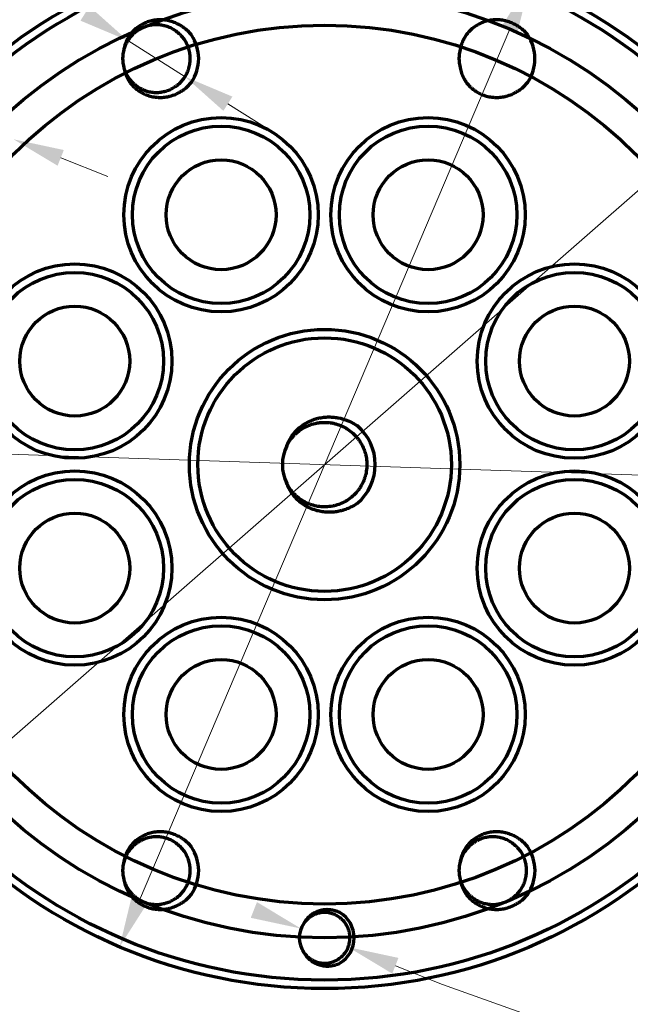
# Model space of a CAD drawing. Header units: millimetres. Extents: x -170 to 6906, y -2212 to 4257.
# Tile 25 of 256: x 1617 to 1653, y 1590 to 1649. Entities that reach past the tile are written whole.
import ezdxf
from ezdxf.lldxf.tags import DXFTag

# ---------------------------------------------------------------- set-up
doc = ezdxf.new("R2010")
doc.units = ezdxf.units.MM
doc.layers.add('1', color=7, linetype='Continuous', true_color=0xffffff)
doc.layers.add('8', color=7, linetype='Continuous', true_color=0xffffff)
tags = doc.linetypes.add('DASHED', pattern=[25.72, 12.86, -12.86]).pattern_tags.tags
tags[6:7] = [DXFTag(74, 4), DXFTag(75, 0), DXFTag(340, '0'), DXFTag(46, 0.0), DXFTag(50, 0.0), DXFTag(44, 0.0), DXFTag(45, 0.0)]
tags[4:5] = [DXFTag(74, 4), DXFTag(75, 0), DXFTag(340, '0'), DXFTag(46, 0.0), DXFTag(50, 0.0), DXFTag(44, 0.0), DXFTag(45, 0.0)]

msp = doc.modelspace()

# ---------------------------------------------------------------- linework, layer by layer
at = {"layer": '1', "color": 0, "linetype": 'Continuous', "lineweight": 13}
for p, q in [((1623.844, 1596.606), (1645.757, 1648.14)), ((1626.542, 1645.326), (1623.16, 1647.461)), ((1629.079, 1643.724), (1631.615, 1642.123)), ((1619.188, 1640.521), (1621.978, 1639.42)), ((1615.978, 1605.92), (1653.623, 1638.826)), ((1611.814, 1623.138), (1657.788, 1621.608)), ((1638.987, 1592.722), (1641.778, 1591.621)), ((1641.778, 1591.621), (1652.659, 1587.735))]:
    msp.add_line(p, q, dxfattribs=at)
at = {"layer": '1', "color": 0, "linetype": 'DASHED', "lineweight": 70}
for radius in [28, 26]:
    msp.add_circle((1634.801, 1622.373), radius, dxfattribs=at)
at = {"layer": '1', "color": 0, "linetype": 'Continuous', "lineweight": 13}
msp.add_arc((1624.851, 1646.394), 2, 104.76308, 149.64316, dxfattribs=at)
at = {"layer": '1', "color": 0, "linetype": 'Continuous', "lineweight": 18}
for points in [[(1645.297, 1648.336), (1646.217, 1647.945), (1646.931, 1650.901)], [(1620.89, 1649.486), (1620.356, 1648.64), (1623.16, 1647.461)], [(1629.346, 1644.147), (1628.812, 1643.302), (1626.542, 1645.326)], [(1619.371, 1640.986), (1619.004, 1640.055), (1616.397, 1641.621)], [(1623.384, 1596.801), (1624.305, 1596.41), (1622.671, 1593.845)], [(1630.799, 1596.489), (1630.432, 1595.559), (1633.406, 1594.923)], [(1639.171, 1593.187), (1638.804, 1592.257), (1636.197, 1593.823)]]:
    msp.add_solid(points, dxfattribs=at)
at = {"layer": '8', "color": 0, "linetype": 'Continuous', "lineweight": 70}
for centre, radius in [((1634.801, 1622.373), 31), ((1634.801, 1622.373), 30.5), ((1628.678, 1637.155), 5.75), ((1640.924, 1637.155), 5.75), ((1628.678, 1637.155), 5.25), ((1640.924, 1637.155), 5.25), ((1628.678, 1637.155), 3.25), ((1640.924, 1637.155), 3.25), ((1620.019, 1628.496), 5.75), ((1649.583, 1628.496), 5.75), ((1620.019, 1628.496), 5.25), ((1649.583, 1628.496), 5.25), ((1620.019, 1628.496), 3.25), ((1649.583, 1628.496), 3.25), ((1634.801, 1622.373), 8), ((1634.801, 1622.373), 7.5), ((1620.019, 1616.25), 5.75), ((1649.583, 1616.25), 5.75), ((1620.019, 1616.25), 5.25), ((1649.583, 1616.25), 5.25), ((1620.019, 1616.25), 3.25), ((1649.583, 1616.25), 3.25), ((1628.678, 1607.591), 5.75), ((1640.924, 1607.591), 5.75), ((1628.678, 1607.591), 5.25), ((1640.924, 1607.591), 5.25), ((1628.678, 1607.591), 3.25), ((1640.924, 1607.591), 3.25)]:
    msp.add_circle(centre, radius, dxfattribs=at)
for centre, radius, start, end in [((1624.851, 1646.394), 2.5, 325.95788, 34.04399), ((1644.75, 1646.394), 2.5, 325.95788, 34.04399), ((1624.851, 1646.394), 2, 163.9671, 196.03556), ((1644.75, 1646.394), 2, 163.9671, 196.03556), ((1634.801, 1622.373), 3, 310.28081, 49.72106), ((1634.801, 1622.373), 2.5, 153.65085, 206.3515), ((1624.851, 1598.352), 2.5, 325.95788, 34.04399), ((1644.751, 1598.352), 2.5, 325.95788, 34.04399), ((1624.851, 1598.352), 2, 163.9671, 196.03556), ((1644.751, 1598.352), 2, 163.9671, 196.03556), ((1634.801, 1594.373), 1.75, 301.1695, 58.83238), ((1634.801, 1594.373), 1.5, 145.43717, 214.56482), ((1634.801, 1594.373), 1.5, 145.43717, 214.56482)]:
    msp.add_arc(centre, radius, start, end, dxfattribs=at)
for points, knots in [([(1626.922, 1647.793), (1626.854, 1647.877), (1626.782, 1647.955), (1626.627, 1648.102), (1626.545, 1648.17), (1626.437, 1648.249), (1626.415, 1648.265), (1626.37, 1648.295), (1626.303, 1648.339), (1626.233, 1648.379), (1626.093, 1648.455), (1625.997, 1648.499), (1625.847, 1648.556), (1625.797, 1648.573), (1625.72, 1648.596), (1625.694, 1648.603), (1625.642, 1648.617), (1625.616, 1648.624), (1625.485, 1648.654), (1625.38, 1648.67), (1625.169, 1648.689), (1625.062, 1648.691), (1624.929, 1648.685), (1624.902, 1648.683), (1624.848, 1648.678), (1624.822, 1648.676), (1624.742, 1648.666), (1624.689, 1648.658), (1624.532, 1648.627), (1624.43, 1648.599), (1624.279, 1648.547), (1624.229, 1648.528), (1624.155, 1648.496), (1624.131, 1648.485), (1624.082, 1648.462), (1624.058, 1648.45), (1623.939, 1648.388), (1623.848, 1648.332), (1623.676, 1648.207), (1623.595, 1648.139), (1623.499, 1648.045), (1623.48, 1648.025), (1623.443, 1647.986), (1623.425, 1647.966), (1623.372, 1647.906), (1623.339, 1647.864), (1623.243, 1647.737), (1623.186, 1647.647), (1623.124, 1647.529), (1623.112, 1647.505), (1623.088, 1647.457), (1623.077, 1647.432), (1623.045, 1647.358), (1623.025, 1647.308), (1622.973, 1647.156), (1622.947, 1647.052), (1622.928, 1646.946)], [0, 0, 0, 0, 0.0625, 0.0625, 0.125, 0.125, 0.140625, 0.140625, 0.15625, 0.1875, 0.1875, 0.25, 0.25, 0.28125, 0.28125, 0.296875, 0.296875, 0.3125, 0.3125, 0.375, 0.375, 0.4375, 0.4375, 0.453125, 0.453125, 0.46875, 0.46875, 0.5, 0.5, 0.5625, 0.5625, 0.59375, 0.59375, 0.609375, 0.609375, 0.625, 0.625, 0.6875, 0.6875, 0.75, 0.75, 0.765625, 0.765625, 0.78125, 0.78125, 0.8125, 0.8125, 0.875, 0.875, 0.890625, 0.890625, 0.90625, 0.90625, 0.9375, 0.9375, 1, 1, 1, 1]), ([(1646.822, 1647.794), (1646.754, 1647.877), (1646.681, 1647.956), (1646.527, 1648.102), (1646.445, 1648.171), (1646.336, 1648.249), (1646.314, 1648.265), (1646.27, 1648.295), (1646.202, 1648.339), (1646.133, 1648.379), (1645.993, 1648.455), (1645.896, 1648.499), (1645.747, 1648.556), (1645.697, 1648.573), (1645.62, 1648.596), (1645.594, 1648.604), (1645.542, 1648.618), (1645.516, 1648.624), (1645.385, 1648.654), (1645.28, 1648.671), (1645.068, 1648.69), (1644.962, 1648.692), (1644.828, 1648.685), (1644.802, 1648.683), (1644.748, 1648.679), (1644.721, 1648.676), (1644.641, 1648.666), (1644.588, 1648.658), (1644.432, 1648.627), (1644.329, 1648.6), (1644.178, 1648.547), (1644.129, 1648.528), (1644.055, 1648.496), (1644.03, 1648.485), (1643.982, 1648.462), (1643.957, 1648.45), (1643.838, 1648.388), (1643.748, 1648.332), (1643.576, 1648.208), (1643.495, 1648.139), (1643.399, 1648.045), (1643.38, 1648.026), (1643.343, 1647.986), (1643.325, 1647.967), (1643.272, 1647.906), (1643.238, 1647.865), (1643.143, 1647.737), (1643.086, 1647.647), (1643.023, 1647.529), (1643.011, 1647.505), (1642.988, 1647.457), (1642.977, 1647.433), (1642.944, 1647.358), (1642.925, 1647.308), (1642.873, 1647.156), (1642.846, 1647.053), (1642.828, 1646.946)], [0, 0, 0, 0, 0.0625, 0.0625, 0.125, 0.125, 0.140625, 0.140625, 0.15625, 0.1875, 0.1875, 0.25, 0.25, 0.28125, 0.28125, 0.296875, 0.296875, 0.3125, 0.3125, 0.375, 0.375, 0.4375, 0.4375, 0.453125, 0.453125, 0.46875, 0.46875, 0.5, 0.5, 0.5625, 0.5625, 0.59375, 0.59375, 0.609375, 0.609375, 0.625, 0.625, 0.6875, 0.6875, 0.75, 0.75, 0.765625, 0.765625, 0.78125, 0.78125, 0.8125, 0.8125, 0.875, 0.875, 0.890625, 0.890625, 0.90625, 0.90625, 0.9375, 0.9375, 1, 1, 1, 1]), ([(1622.962, 1645.736), (1622.994, 1645.645), (1623.032, 1645.556), (1623.101, 1645.424), (1623.126, 1645.379), (1623.18, 1645.293), (1623.209, 1645.251), (1623.299, 1645.127), (1623.366, 1645.05), (1623.457, 1644.959), (1623.475, 1644.942), (1623.513, 1644.907), (1623.571, 1644.855), (1623.631, 1644.808), (1623.754, 1644.718), (1623.841, 1644.664), (1623.955, 1644.605), (1623.978, 1644.594), (1624.024, 1644.572), (1624.048, 1644.562), (1624.119, 1644.532), (1624.167, 1644.514), (1624.312, 1644.465), (1624.411, 1644.44), (1624.562, 1644.414), (1624.612, 1644.407), (1624.689, 1644.4), (1624.715, 1644.398), (1624.766, 1644.395), (1624.792, 1644.394), (1624.92, 1644.392), (1625.022, 1644.398), (1625.173, 1644.419), (1625.223, 1644.428), (1625.298, 1644.444), (1625.323, 1644.45), (1625.373, 1644.463), (1625.398, 1644.47), (1625.521, 1644.507), (1625.617, 1644.543), (1625.8, 1644.631), (1625.889, 1644.681), (1625.996, 1644.754), (1626.017, 1644.769), (1626.058, 1644.799), (1626.119, 1644.846), (1626.177, 1644.896), (1626.289, 1645), (1626.358, 1645.075), (1626.453, 1645.196), (1626.484, 1645.238), (1626.541, 1645.323), (1626.568, 1645.367), (1626.643, 1645.5), (1626.686, 1645.592), (1626.731, 1645.712), (1626.74, 1645.736), (1626.756, 1645.784), (1626.764, 1645.809), (1626.785, 1645.883), (1626.798, 1645.933), (1626.829, 1646.083), (1626.842, 1646.184), (1626.851, 1646.337), (1626.851, 1646.388), (1626.85, 1646.465), (1626.849, 1646.491), (1626.845, 1646.542), (1626.843, 1646.568), (1626.83, 1646.695), (1626.813, 1646.796), (1626.774, 1646.943), (1626.76, 1646.992), (1626.735, 1647.065), (1626.726, 1647.089), (1626.708, 1647.137), (1626.698, 1647.161), (1626.647, 1647.279), (1626.552, 1647.46), (1626.431, 1647.624), (1626.346, 1647.722), (1626.329, 1647.741), (1626.294, 1647.778), (1626.24, 1647.834), (1626.184, 1647.885), (1626.068, 1647.984), (1625.985, 1648.044), (1625.854, 1648.125), (1625.809, 1648.15), (1625.718, 1648.197), (1625.671, 1648.218), (1625.53, 1648.277), (1625.434, 1648.31), (1625.31, 1648.34), (1625.285, 1648.346), (1625.234, 1648.357), (1625.209, 1648.361), (1625.133, 1648.374), (1625.082, 1648.381), (1624.929, 1648.395), (1624.827, 1648.396), (1624.675, 1648.387), (1624.624, 1648.381), (1624.547, 1648.371), (1624.522, 1648.367), (1624.471, 1648.357), (1624.446, 1648.352), (1624.321, 1648.325), (1624.223, 1648.295), (1624.081, 1648.24), (1624.034, 1648.22), (1623.965, 1648.187), (1623.942, 1648.175), (1623.896, 1648.151), (1623.874, 1648.139), (1623.762, 1648.075), (1623.678, 1648.017), (1623.519, 1647.89), (1623.445, 1647.82), (1623.358, 1647.725), (1623.341, 1647.705), (1623.308, 1647.666), (1623.259, 1647.606), (1623.214, 1647.544), (1623.13, 1647.417), (1623.08, 1647.328), (1623.015, 1647.189), (1622.995, 1647.141), (1622.959, 1647.045), (1622.943, 1646.996), (1622.928, 1646.946)], [0, 0, 0, 0, 0.025552, 0.025552, 0.039086, 0.039086, 0.05262, 0.05262, 0.079688, 0.079688, 0.086455, 0.086455, 0.093222, 0.106756, 0.106756, 0.133824, 0.133824, 0.140591, 0.140591, 0.147358, 0.147358, 0.160892, 0.160892, 0.18796, 0.18796, 0.201494, 0.201494, 0.208261, 0.208261, 0.215028, 0.215028, 0.242096, 0.242096, 0.25563, 0.25563, 0.262397, 0.262397, 0.269164, 0.269164, 0.296232, 0.296232, 0.3233, 0.3233, 0.330067, 0.330067, 0.336834, 0.350368, 0.350368, 0.377436, 0.377436, 0.39097, 0.39097, 0.404504, 0.404504, 0.431572, 0.431572, 0.438339, 0.438339, 0.445106, 0.445106, 0.45864, 0.45864, 0.485708, 0.485708, 0.499242, 0.499242, 0.506009, 0.506009, 0.512776, 0.512776, 0.539844, 0.539844, 0.553378, 0.553378, 0.560145, 0.560145, 0.566912, 0.566912, 0.59398, 0.621048, 0.621048, 0.627815, 0.627815, 0.634582, 0.648116, 0.648116, 0.675184, 0.675184, 0.688718, 0.688718, 0.702252, 0.702252, 0.72932, 0.72932, 0.736087, 0.736087, 0.742854, 0.742854, 0.756388, 0.756388, 0.783456, 0.783456, 0.79699, 0.79699, 0.803757, 0.803757, 0.810524, 0.810524, 0.837592, 0.837592, 0.851126, 0.851126, 0.857893, 0.857893, 0.86466, 0.86466, 0.891728, 0.891728, 0.918796, 0.918796, 0.925563, 0.925563, 0.93233, 0.945864, 0.945864, 0.972932, 0.972932, 0.986466, 0.986466, 1, 1, 1, 1]), ([(1623.059, 1647.283), (1623.053, 1647.27), (1623.047, 1647.258), (1622.998, 1647.153), (1622.961, 1647.058), (1622.918, 1646.912), (1622.906, 1646.864), (1622.896, 1646.815)], [0, 0, 0, 0, 0.083743, 0.083743, 0.699507, 0.699507, 1, 1, 1, 1]), ([(1622.929, 1645.841), (1622.947, 1645.735), (1622.973, 1645.631), (1623.042, 1645.43), (1623.085, 1645.332), (1623.148, 1645.214), (1623.161, 1645.19), (1623.188, 1645.143), (1623.229, 1645.075), (1623.275, 1645.009), (1623.37, 1644.881), (1623.44, 1644.801), (1623.536, 1644.707), (1623.555, 1644.688), (1623.595, 1644.652), (1623.656, 1644.599), (1623.719, 1644.549), (1623.848, 1644.456), (1623.939, 1644.4), (1624.057, 1644.338), (1624.081, 1644.326), (1624.13, 1644.303), (1624.154, 1644.292), (1624.228, 1644.26), (1624.278, 1644.24), (1624.429, 1644.188), (1624.532, 1644.16), (1624.689, 1644.13), (1624.742, 1644.121), (1624.822, 1644.112), (1624.848, 1644.109), (1624.902, 1644.104), (1624.929, 1644.103), (1625.063, 1644.096), (1625.169, 1644.098), (1625.381, 1644.117), (1625.486, 1644.134), (1625.617, 1644.164), (1625.644, 1644.17), (1625.695, 1644.184), (1625.773, 1644.206), (1625.848, 1644.232), (1625.997, 1644.289), (1626.094, 1644.333), (1626.235, 1644.409), (1626.281, 1644.436), (1626.372, 1644.494), (1626.417, 1644.524), (1626.546, 1644.618), (1626.628, 1644.686), (1626.782, 1644.832), (1626.854, 1644.911), (1626.922, 1644.994)], [0, 0, 0, 0, 0.0625, 0.0625, 0.125, 0.125, 0.140625, 0.140625, 0.15625, 0.1875, 0.1875, 0.25, 0.25, 0.265625, 0.265625, 0.28125, 0.3125, 0.3125, 0.375, 0.375, 0.390625, 0.390625, 0.40625, 0.40625, 0.4375, 0.4375, 0.5, 0.5, 0.53125, 0.53125, 0.546875, 0.546875, 0.5625, 0.5625, 0.625, 0.625, 0.6875, 0.6875, 0.703125, 0.703125, 0.71875, 0.75, 0.75, 0.8125, 0.8125, 0.84375, 0.84375, 0.875, 0.875, 0.9375, 0.9375, 1, 1, 1, 1]), ([(1642.828, 1645.842), (1642.846, 1645.735), (1642.873, 1645.632), (1642.942, 1645.431), (1642.984, 1645.333), (1643.047, 1645.214), (1643.06, 1645.19), (1643.087, 1645.144), (1643.129, 1645.075), (1643.174, 1645.009), (1643.27, 1644.881), (1643.34, 1644.801), (1643.435, 1644.707), (1643.455, 1644.688), (1643.495, 1644.652), (1643.555, 1644.599), (1643.618, 1644.55), (1643.748, 1644.456), (1643.838, 1644.4), (1643.957, 1644.338), (1643.981, 1644.326), (1644.029, 1644.303), (1644.054, 1644.292), (1644.128, 1644.26), (1644.178, 1644.241), (1644.329, 1644.188), (1644.432, 1644.161), (1644.589, 1644.13), (1644.641, 1644.122), (1644.721, 1644.112), (1644.748, 1644.109), (1644.802, 1644.105), (1644.828, 1644.103), (1644.962, 1644.096), (1645.069, 1644.098), (1645.28, 1644.117), (1645.386, 1644.134), (1645.517, 1644.164), (1645.543, 1644.171), (1645.595, 1644.184), (1645.672, 1644.206), (1645.748, 1644.232), (1645.897, 1644.289), (1645.994, 1644.333), (1646.134, 1644.409), (1646.181, 1644.437), (1646.272, 1644.494), (1646.316, 1644.524), (1646.446, 1644.618), (1646.527, 1644.686), (1646.681, 1644.833), (1646.754, 1644.911), (1646.822, 1644.994)], [0, 0, 0, 0, 0.0625, 0.0625, 0.125, 0.125, 0.140625, 0.140625, 0.15625, 0.1875, 0.1875, 0.25, 0.25, 0.265625, 0.265625, 0.28125, 0.3125, 0.3125, 0.375, 0.375, 0.390625, 0.390625, 0.40625, 0.40625, 0.4375, 0.4375, 0.5, 0.5, 0.53125, 0.53125, 0.546875, 0.546875, 0.5625, 0.5625, 0.625, 0.625, 0.6875, 0.6875, 0.703125, 0.703125, 0.71875, 0.75, 0.75, 0.8125, 0.8125, 0.84375, 0.84375, 0.875, 0.875, 0.9375, 0.9375, 1, 1, 1, 1]), ([(1632.561, 1623.483), (1632.618, 1623.598), (1632.683, 1623.708), (1632.83, 1623.916), (1632.911, 1624.015), (1633.023, 1624.131), (1633.046, 1624.154), (1633.092, 1624.198), (1633.163, 1624.263), (1633.237, 1624.324), (1633.389, 1624.44), (1633.496, 1624.509), (1633.636, 1624.585), (1633.665, 1624.6), (1633.723, 1624.629), (1633.752, 1624.642), (1633.84, 1624.682), (1633.899, 1624.706), (1634.079, 1624.77), (1634.202, 1624.803), (1634.39, 1624.84), (1634.453, 1624.85), (1634.582, 1624.864), (1634.646, 1624.869), (1634.837, 1624.876), (1634.964, 1624.871), (1635.154, 1624.849), (1635.217, 1624.839), (1635.312, 1624.82), (1635.343, 1624.814), (1635.406, 1624.799), (1635.437, 1624.791), (1635.592, 1624.748), (1635.711, 1624.705), (1635.886, 1624.626), (1635.943, 1624.598), (1636.027, 1624.552), (1636.055, 1624.536), (1636.11, 1624.503), (1636.137, 1624.486), (1636.272, 1624.398), (1636.373, 1624.321), (1636.563, 1624.151), (1636.651, 1624.059), (1636.753, 1623.934), (1636.773, 1623.909), (1636.812, 1623.858), (1636.869, 1623.78), (1636.921, 1623.7), (1637.018, 1623.535), (1637.074, 1623.421), (1637.134, 1623.272), (1637.145, 1623.242), (1637.167, 1623.182), (1637.177, 1623.151), (1637.206, 1623.059), (1637.222, 1622.997), (1637.265, 1622.811), (1637.285, 1622.685), (1637.299, 1622.494), (1637.301, 1622.43), (1637.301, 1622.333), (1637.3, 1622.301), (1637.297, 1622.237), (1637.295, 1622.205), (1637.283, 1622.046), (1637.263, 1621.92), (1637.219, 1621.734), (1637.202, 1621.673), (1637.172, 1621.581), (1637.162, 1621.55), (1637.14, 1621.49), (1637.128, 1621.46), (1637.068, 1621.311), (1637.011, 1621.197), (1636.913, 1621.034), (1636.878, 1620.98), (1636.822, 1620.902), (1636.803, 1620.876), (1636.764, 1620.825), (1636.744, 1620.8), (1636.641, 1620.676), (1636.552, 1620.585), (1636.362, 1620.416), (1636.26, 1620.339), (1636.125, 1620.252), (1636.097, 1620.235), (1636.042, 1620.202), (1635.958, 1620.155), (1635.872, 1620.113), (1635.697, 1620.036), (1635.577, 1619.993), (1635.423, 1619.951), (1635.392, 1619.944), (1635.329, 1619.929), (1635.297, 1619.923), (1635.203, 1619.905), (1635.139, 1619.895), (1634.949, 1619.874), (1634.822, 1619.87), (1634.631, 1619.878), (1634.567, 1619.883), (1634.471, 1619.895), (1634.439, 1619.899), (1634.376, 1619.909), (1634.344, 1619.915), (1634.187, 1619.946), (1634.065, 1619.98), (1633.885, 1620.046), (1633.826, 1620.07), (1633.709, 1620.123), (1633.651, 1620.152), (1633.483, 1620.245), (1633.376, 1620.315), (1633.225, 1620.431), (1633.176, 1620.472), (1633.105, 1620.536), (1633.081, 1620.558), (1633.035, 1620.603), (1633.013, 1620.626), (1632.901, 1620.742), (1632.821, 1620.841), (1632.676, 1621.05), (1632.611, 1621.16), (1632.551, 1621.282), (1632.548, 1621.289), (1632.545, 1621.295)], [0, 0, 0, 0, 0.028526, 0.028526, 0.057052, 0.057052, 0.064183, 0.064183, 0.071314, 0.085577, 0.085577, 0.114103, 0.114103, 0.121235, 0.121235, 0.128366, 0.128366, 0.142629, 0.142629, 0.171155, 0.171155, 0.185418, 0.185418, 0.199681, 0.199681, 0.228206, 0.228206, 0.242469, 0.242469, 0.249601, 0.249601, 0.256732, 0.256732, 0.285258, 0.285258, 0.299521, 0.299521, 0.306652, 0.306652, 0.313784, 0.313784, 0.342309, 0.342309, 0.370835, 0.370835, 0.377967, 0.377967, 0.385098, 0.399361, 0.399361, 0.427887, 0.427887, 0.435018, 0.435018, 0.44215, 0.44215, 0.456413, 0.456413, 0.484938, 0.484938, 0.499201, 0.499201, 0.506333, 0.506333, 0.513464, 0.513464, 0.54199, 0.54199, 0.556253, 0.556253, 0.563384, 0.563384, 0.570516, 0.570516, 0.599042, 0.599042, 0.613304, 0.613304, 0.620436, 0.620436, 0.627567, 0.627567, 0.656093, 0.656093, 0.684619, 0.684619, 0.69175, 0.69175, 0.698882, 0.713145, 0.713145, 0.74167, 0.74167, 0.748802, 0.748802, 0.755933, 0.755933, 0.770196, 0.770196, 0.798722, 0.798722, 0.812985, 0.812985, 0.820116, 0.820116, 0.827248, 0.827248, 0.855774, 0.855774, 0.870037, 0.870037, 0.884299, 0.884299, 0.912825, 0.912825, 0.927088, 0.927088, 0.93422, 0.93422, 0.941351, 0.941351, 0.969877, 0.969877, 0.998403, 0.998403, 1, 1, 1, 1]), ([(1632.561, 1623.483), (1632.597, 1623.582), (1632.639, 1623.677), (1632.734, 1623.862), (1632.787, 1623.952), (1632.876, 1624.081), (1632.907, 1624.124), (1632.955, 1624.186), (1632.971, 1624.207), (1633.005, 1624.247), (1633.022, 1624.267), (1633.108, 1624.365), (1633.182, 1624.439), (1633.337, 1624.578), (1633.418, 1624.642), (1633.526, 1624.718), (1633.547, 1624.732), (1633.591, 1624.761), (1633.613, 1624.775), (1633.68, 1624.817), (1633.726, 1624.843), (1633.864, 1624.917), (1634.052, 1625.004), (1634.25, 1625.07), (1634.377, 1625.104), (1634.403, 1625.111), (1634.454, 1625.123), (1634.53, 1625.14), (1634.607, 1625.154), (1634.762, 1625.177), (1634.865, 1625.187), (1635.073, 1625.194), (1635.177, 1625.193), (1635.335, 1625.181), (1635.387, 1625.176), (1635.491, 1625.162), (1635.542, 1625.154), (1635.798, 1625.107), (1635.997, 1625.047), (1636.239, 1624.945), (1636.287, 1624.924), (1636.381, 1624.878), (1636.428, 1624.854), (1636.565, 1624.778), (1636.654, 1624.722), (1636.74, 1624.662)], [0, 0, 0, 0, 0.0625, 0.0625, 0.125, 0.125, 0.15625, 0.15625, 0.171875, 0.171875, 0.1875, 0.1875, 0.25, 0.25, 0.3125, 0.3125, 0.328125, 0.328125, 0.34375, 0.34375, 0.375, 0.375, 0.4375, 0.5, 0.5, 0.515625, 0.515625, 0.53125, 0.5625, 0.5625, 0.625, 0.625, 0.6875, 0.6875, 0.71875, 0.71875, 0.75, 0.75, 0.875, 0.875, 0.90625, 0.90625, 0.9375, 0.9375, 1, 1, 1, 1]), ([(1636.74, 1620.084), (1636.654, 1620.024), (1636.477, 1619.913), (1636.29, 1619.822), (1636.098, 1619.741), (1636, 1619.706), (1635.875, 1619.668), (1635.849, 1619.66), (1635.798, 1619.647), (1635.722, 1619.627), (1635.645, 1619.611), (1635.492, 1619.582), (1635.389, 1619.569), (1635.182, 1619.553), (1635.077, 1619.551), (1634.946, 1619.556), (1634.92, 1619.557), (1634.868, 1619.561), (1634.841, 1619.563), (1634.763, 1619.57), (1634.711, 1619.576), (1634.556, 1619.6), (1634.454, 1619.621), (1634.254, 1619.675), (1634.155, 1619.708), (1634.033, 1619.756), (1634.009, 1619.766), (1633.961, 1619.786), (1633.936, 1619.797), (1633.865, 1619.83), (1633.818, 1619.854), (1633.68, 1619.928), (1633.591, 1619.982), (1633.421, 1620.102), (1633.339, 1620.166), (1633.242, 1620.253), (1633.222, 1620.271), (1633.184, 1620.307), (1633.165, 1620.326), (1633.11, 1620.382), (1633.074, 1620.42), (1632.97, 1620.537), (1632.907, 1620.62), (1632.789, 1620.791), (1632.736, 1620.881), (1632.664, 1621.021), (1632.641, 1621.068), (1632.598, 1621.165), (1632.579, 1621.214), (1632.561, 1621.263)], [0, 0, 0, 0, 0.0625, 0.125, 0.125, 0.1875, 0.1875, 0.203125, 0.203125, 0.21875, 0.25, 0.25, 0.3125, 0.3125, 0.375, 0.375, 0.390625, 0.390625, 0.40625, 0.40625, 0.4375, 0.4375, 0.5, 0.5, 0.5625, 0.5625, 0.578125, 0.578125, 0.59375, 0.59375, 0.625, 0.625, 0.6875, 0.6875, 0.75, 0.75, 0.765625, 0.765625, 0.78125, 0.78125, 0.8125, 0.8125, 0.875, 0.875, 0.9375, 0.9375, 0.96875, 0.96875, 1, 1, 1, 1]), ([(1626.923, 1599.751), (1626.855, 1599.835), (1626.783, 1599.914), (1626.628, 1600.06), (1626.546, 1600.129), (1626.437, 1600.207), (1626.415, 1600.223), (1626.371, 1600.253), (1626.303, 1600.297), (1626.234, 1600.337), (1626.094, 1600.413), (1625.997, 1600.457), (1625.848, 1600.514), (1625.798, 1600.531), (1625.721, 1600.554), (1625.695, 1600.562), (1625.643, 1600.576), (1625.617, 1600.582), (1625.486, 1600.612), (1625.381, 1600.629), (1625.17, 1600.647), (1625.063, 1600.65), (1624.93, 1600.643), (1624.903, 1600.641), (1624.849, 1600.637), (1624.822, 1600.634), (1624.742, 1600.624), (1624.69, 1600.616), (1624.533, 1600.585), (1624.43, 1600.558), (1624.28, 1600.505), (1624.23, 1600.486), (1624.156, 1600.454), (1624.131, 1600.443), (1624.083, 1600.42), (1624.059, 1600.408), (1623.94, 1600.346), (1623.849, 1600.29), (1623.677, 1600.166), (1623.596, 1600.097), (1623.5, 1600.003), (1623.481, 1599.984), (1623.444, 1599.944), (1623.426, 1599.925), (1623.373, 1599.864), (1623.34, 1599.823), (1623.244, 1599.695), (1623.187, 1599.605), (1623.125, 1599.487), (1623.112, 1599.463), (1623.089, 1599.415), (1623.078, 1599.39), (1623.046, 1599.316), (1623.026, 1599.266), (1622.974, 1599.114), (1622.947, 1599.011), (1622.929, 1598.904)], [0, 0, 0, 0, 0.0625, 0.0625, 0.125, 0.125, 0.140625, 0.140625, 0.15625, 0.1875, 0.1875, 0.25, 0.25, 0.28125, 0.28125, 0.296875, 0.296875, 0.3125, 0.3125, 0.375, 0.375, 0.4375, 0.4375, 0.453125, 0.453125, 0.46875, 0.46875, 0.5, 0.5, 0.5625, 0.5625, 0.59375, 0.59375, 0.609375, 0.609375, 0.625, 0.625, 0.6875, 0.6875, 0.75, 0.75, 0.765625, 0.765625, 0.78125, 0.78125, 0.8125, 0.8125, 0.875, 0.875, 0.890625, 0.890625, 0.90625, 0.90625, 0.9375, 0.9375, 1, 1, 1, 1]), ([(1622.963, 1597.694), (1622.994, 1597.603), (1623.033, 1597.515), (1623.101, 1597.382), (1623.127, 1597.338), (1623.181, 1597.251), (1623.21, 1597.209), (1623.3, 1597.086), (1623.366, 1597.008), (1623.457, 1596.918), (1623.476, 1596.9), (1623.514, 1596.865), (1623.571, 1596.814), (1623.632, 1596.766), (1623.755, 1596.676), (1623.842, 1596.623), (1623.955, 1596.564), (1623.978, 1596.552), (1624.025, 1596.531), (1624.048, 1596.52), (1624.12, 1596.49), (1624.168, 1596.472), (1624.313, 1596.423), (1624.411, 1596.398), (1624.562, 1596.372), (1624.613, 1596.366), (1624.69, 1596.358), (1624.716, 1596.356), (1624.767, 1596.354), (1624.793, 1596.353), (1624.921, 1596.35), (1625.022, 1596.357), (1625.174, 1596.377), (1625.224, 1596.386), (1625.299, 1596.402), (1625.324, 1596.408), (1625.374, 1596.421), (1625.399, 1596.428), (1625.522, 1596.465), (1625.617, 1596.502), (1625.801, 1596.589), (1625.89, 1596.64), (1625.997, 1596.712), (1626.018, 1596.727), (1626.059, 1596.757), (1626.12, 1596.804), (1626.178, 1596.854), (1626.29, 1596.958), (1626.359, 1597.033), (1626.454, 1597.154), (1626.484, 1597.196), (1626.542, 1597.281), (1626.568, 1597.325), (1626.643, 1597.458), (1626.687, 1597.55), (1626.732, 1597.67), (1626.74, 1597.694), (1626.757, 1597.743), (1626.764, 1597.767), (1626.786, 1597.842), (1626.798, 1597.891), (1626.83, 1598.041), (1626.843, 1598.142), (1626.851, 1598.295), (1626.852, 1598.346), (1626.85, 1598.423), (1626.849, 1598.449), (1626.846, 1598.5), (1626.844, 1598.526), (1626.831, 1598.653), (1626.813, 1598.754), (1626.775, 1598.902), (1626.76, 1598.951), (1626.736, 1599.023), (1626.727, 1599.047), (1626.708, 1599.095), (1626.699, 1599.119), (1626.648, 1599.237), (1626.553, 1599.418), (1626.431, 1599.582), (1626.347, 1599.68), (1626.33, 1599.699), (1626.295, 1599.737), (1626.241, 1599.792), (1626.185, 1599.843), (1626.068, 1599.942), (1625.986, 1600.002), (1625.855, 1600.083), (1625.81, 1600.108), (1625.718, 1600.155), (1625.672, 1600.177), (1625.531, 1600.236), (1625.434, 1600.268), (1625.31, 1600.299), (1625.285, 1600.304), (1625.235, 1600.315), (1625.21, 1600.32), (1625.133, 1600.333), (1625.083, 1600.339), (1624.93, 1600.353), (1624.828, 1600.354), (1624.675, 1600.345), (1624.625, 1600.34), (1624.548, 1600.329), (1624.523, 1600.325), (1624.472, 1600.316), (1624.447, 1600.311), (1624.322, 1600.283), (1624.224, 1600.254), (1624.082, 1600.199), (1624.035, 1600.178), (1623.966, 1600.145), (1623.943, 1600.134), (1623.897, 1600.11), (1623.874, 1600.097), (1623.763, 1600.033), (1623.679, 1599.975), (1623.52, 1599.848), (1623.446, 1599.778), (1623.359, 1599.683), (1623.342, 1599.664), (1623.308, 1599.624), (1623.26, 1599.565), (1623.215, 1599.503), (1623.13, 1599.376), (1623.08, 1599.287), (1623.016, 1599.147), (1622.996, 1599.099), (1622.96, 1599.003), (1622.944, 1598.954), (1622.929, 1598.904)], [0, 0, 0, 0, 0.025552, 0.025552, 0.039086, 0.039086, 0.05262, 0.05262, 0.079688, 0.079688, 0.086455, 0.086455, 0.093222, 0.106756, 0.106756, 0.133824, 0.133824, 0.140591, 0.140591, 0.147358, 0.147358, 0.160892, 0.160892, 0.18796, 0.18796, 0.201494, 0.201494, 0.208261, 0.208261, 0.215028, 0.215028, 0.242096, 0.242096, 0.25563, 0.25563, 0.262397, 0.262397, 0.269164, 0.269164, 0.296232, 0.296232, 0.3233, 0.3233, 0.330067, 0.330067, 0.336834, 0.350368, 0.350368, 0.377436, 0.377436, 0.39097, 0.39097, 0.404504, 0.404504, 0.431572, 0.431572, 0.438339, 0.438339, 0.445106, 0.445106, 0.45864, 0.45864, 0.485708, 0.485708, 0.499242, 0.499242, 0.506009, 0.506009, 0.512776, 0.512776, 0.539844, 0.539844, 0.553378, 0.553378, 0.560145, 0.560145, 0.566912, 0.566912, 0.59398, 0.621048, 0.621048, 0.627815, 0.627815, 0.634582, 0.648116, 0.648116, 0.675184, 0.675184, 0.688718, 0.688718, 0.702252, 0.702252, 0.72932, 0.72932, 0.736087, 0.736087, 0.742854, 0.742854, 0.756388, 0.756388, 0.783456, 0.783456, 0.79699, 0.79699, 0.803757, 0.803757, 0.810524, 0.810524, 0.837592, 0.837592, 0.851126, 0.851126, 0.857893, 0.857893, 0.86466, 0.86466, 0.891728, 0.891728, 0.918796, 0.918796, 0.925563, 0.925563, 0.93233, 0.945864, 0.945864, 0.972932, 0.972932, 0.986466, 0.986466, 1, 1, 1, 1]), ([(1646.823, 1599.752), (1646.755, 1599.835), (1646.682, 1599.914), (1646.527, 1600.061), (1646.445, 1600.129), (1646.337, 1600.208), (1646.315, 1600.223), (1646.27, 1600.253), (1646.203, 1600.297), (1646.134, 1600.338), (1645.993, 1600.413), (1645.897, 1600.458), (1645.748, 1600.514), (1645.697, 1600.531), (1645.62, 1600.555), (1645.595, 1600.562), (1645.543, 1600.576), (1645.516, 1600.582), (1645.386, 1600.612), (1645.281, 1600.629), (1645.069, 1600.648), (1644.963, 1600.65), (1644.829, 1600.643), (1644.802, 1600.642), (1644.749, 1600.637), (1644.722, 1600.634), (1644.642, 1600.624), (1644.589, 1600.616), (1644.432, 1600.586), (1644.33, 1600.558), (1644.179, 1600.506), (1644.129, 1600.486), (1644.055, 1600.455), (1644.031, 1600.444), (1643.982, 1600.42), (1643.958, 1600.408), (1643.839, 1600.347), (1643.749, 1600.291), (1643.577, 1600.166), (1643.495, 1600.097), (1643.399, 1600.003), (1643.381, 1599.984), (1643.344, 1599.945), (1643.326, 1599.925), (1643.273, 1599.864), (1643.239, 1599.823), (1643.144, 1599.695), (1643.087, 1599.606), (1643.024, 1599.488), (1643.012, 1599.464), (1642.989, 1599.415), (1642.977, 1599.391), (1642.945, 1599.317), (1642.926, 1599.267), (1642.874, 1599.115), (1642.847, 1599.011), (1642.829, 1598.905)], [0, 0, 0, 0, 0.0625, 0.0625, 0.125, 0.125, 0.140625, 0.140625, 0.15625, 0.1875, 0.1875, 0.25, 0.25, 0.28125, 0.28125, 0.296875, 0.296875, 0.3125, 0.3125, 0.375, 0.375, 0.4375, 0.4375, 0.453125, 0.453125, 0.46875, 0.46875, 0.5, 0.5, 0.5625, 0.5625, 0.59375, 0.59375, 0.609375, 0.609375, 0.625, 0.625, 0.6875, 0.6875, 0.75, 0.75, 0.765625, 0.765625, 0.78125, 0.78125, 0.8125, 0.8125, 0.875, 0.875, 0.890625, 0.890625, 0.90625, 0.90625, 0.9375, 0.9375, 1, 1, 1, 1]), ([(1642.862, 1597.694), (1642.894, 1597.603), (1642.932, 1597.515), (1643.001, 1597.383), (1643.026, 1597.338), (1643.081, 1597.251), (1643.109, 1597.209), (1643.2, 1597.086), (1643.266, 1597.009), (1643.357, 1596.918), (1643.375, 1596.9), (1643.413, 1596.865), (1643.471, 1596.814), (1643.531, 1596.766), (1643.655, 1596.676), (1643.741, 1596.623), (1643.855, 1596.564), (1643.878, 1596.553), (1643.924, 1596.531), (1643.948, 1596.52), (1644.019, 1596.49), (1644.067, 1596.472), (1644.212, 1596.423), (1644.311, 1596.399), (1644.462, 1596.373), (1644.513, 1596.366), (1644.589, 1596.359), (1644.615, 1596.357), (1644.667, 1596.354), (1644.692, 1596.353), (1644.82, 1596.351), (1644.922, 1596.357), (1645.073, 1596.378), (1645.124, 1596.387), (1645.199, 1596.403), (1645.224, 1596.409), (1645.274, 1596.422), (1645.298, 1596.428), (1645.422, 1596.465), (1645.517, 1596.502), (1645.701, 1596.589), (1645.789, 1596.64), (1645.896, 1596.712), (1645.917, 1596.727), (1645.959, 1596.758), (1646.019, 1596.804), (1646.077, 1596.854), (1646.189, 1596.959), (1646.258, 1597.034), (1646.353, 1597.154), (1646.384, 1597.196), (1646.441, 1597.282), (1646.468, 1597.325), (1646.543, 1597.458), (1646.586, 1597.55), (1646.631, 1597.67), (1646.64, 1597.694), (1646.656, 1597.743), (1646.664, 1597.768), (1646.685, 1597.842), (1646.698, 1597.892), (1646.729, 1598.042), (1646.743, 1598.142), (1646.751, 1598.295), (1646.752, 1598.346), (1646.75, 1598.424), (1646.749, 1598.449), (1646.746, 1598.501), (1646.744, 1598.526), (1646.731, 1598.654), (1646.713, 1598.754), (1646.675, 1598.902), (1646.66, 1598.951), (1646.635, 1599.024), (1646.626, 1599.048), (1646.608, 1599.096), (1646.598, 1599.12), (1646.547, 1599.238), (1646.452, 1599.418), (1646.331, 1599.583), (1646.247, 1599.68), (1646.229, 1599.699), (1646.194, 1599.737), (1646.141, 1599.792), (1646.084, 1599.844), (1645.968, 1599.943), (1645.886, 1600.003), (1645.754, 1600.083), (1645.709, 1600.109), (1645.618, 1600.155), (1645.572, 1600.177), (1645.43, 1600.236), (1645.334, 1600.268), (1645.21, 1600.299), (1645.185, 1600.305), (1645.135, 1600.315), (1645.109, 1600.32), (1645.033, 1600.333), (1644.982, 1600.34), (1644.829, 1600.353), (1644.728, 1600.355), (1644.575, 1600.345), (1644.524, 1600.34), (1644.448, 1600.329), (1644.422, 1600.325), (1644.372, 1600.316), (1644.346, 1600.311), (1644.221, 1600.284), (1644.124, 1600.254), (1643.981, 1600.199), (1643.934, 1600.179), (1643.865, 1600.146), (1643.842, 1600.134), (1643.797, 1600.11), (1643.774, 1600.098), (1643.663, 1600.033), (1643.578, 1599.976), (1643.42, 1599.848), (1643.345, 1599.778), (1643.258, 1599.683), (1643.241, 1599.664), (1643.208, 1599.625), (1643.159, 1599.565), (1643.115, 1599.503), (1643.03, 1599.376), (1642.98, 1599.287), (1642.915, 1599.148), (1642.895, 1599.1), (1642.859, 1599.003), (1642.843, 1598.954), (1642.829, 1598.905)], [0, 0, 0, 0, 0.025552, 0.025552, 0.039086, 0.039086, 0.05262, 0.05262, 0.079688, 0.079688, 0.086455, 0.086455, 0.093222, 0.106756, 0.106756, 0.133824, 0.133824, 0.140591, 0.140591, 0.147358, 0.147358, 0.160892, 0.160892, 0.18796, 0.18796, 0.201494, 0.201494, 0.208261, 0.208261, 0.215028, 0.215028, 0.242096, 0.242096, 0.25563, 0.25563, 0.262397, 0.262397, 0.269164, 0.269164, 0.296232, 0.296232, 0.3233, 0.3233, 0.330067, 0.330067, 0.336834, 0.350368, 0.350368, 0.377436, 0.377436, 0.39097, 0.39097, 0.404504, 0.404504, 0.431572, 0.431572, 0.438339, 0.438339, 0.445106, 0.445106, 0.45864, 0.45864, 0.485708, 0.485708, 0.499242, 0.499242, 0.506009, 0.506009, 0.512776, 0.512776, 0.539844, 0.539844, 0.553378, 0.553378, 0.560145, 0.560145, 0.566912, 0.566912, 0.59398, 0.621048, 0.621048, 0.627815, 0.627815, 0.634582, 0.648116, 0.648116, 0.675184, 0.675184, 0.688718, 0.688718, 0.702252, 0.702252, 0.72932, 0.72932, 0.736087, 0.736087, 0.742854, 0.742854, 0.756388, 0.756388, 0.783456, 0.783456, 0.79699, 0.79699, 0.803757, 0.803757, 0.810524, 0.810524, 0.837592, 0.837592, 0.851126, 0.851126, 0.857893, 0.857893, 0.86466, 0.86466, 0.891728, 0.891728, 0.918796, 0.918796, 0.925563, 0.925563, 0.93233, 0.945864, 0.945864, 0.972932, 0.972932, 0.986466, 0.986466, 1, 1, 1, 1]), ([(1623.06, 1599.241), (1623.054, 1599.229), (1623.048, 1599.216), (1622.998, 1599.111), (1622.962, 1599.016), (1622.919, 1598.871), (1622.907, 1598.822), (1622.896, 1598.773)], [0, 0, 0, 0, 0.083743, 0.083743, 0.699507, 0.699507, 1, 1, 1, 1]), ([(1642.96, 1599.242), (1642.953, 1599.229), (1642.947, 1599.217), (1642.898, 1599.112), (1642.862, 1599.016), (1642.819, 1598.871), (1642.806, 1598.822), (1642.796, 1598.773)], [0, 0, 0, 0, 0.083744, 0.083744, 0.699508, 0.699508, 1, 1, 1, 1]), ([(1622.929, 1597.799), (1622.948, 1597.693), (1622.974, 1597.59), (1623.043, 1597.388), (1623.085, 1597.291), (1623.148, 1597.172), (1623.161, 1597.148), (1623.188, 1597.102), (1623.23, 1597.033), (1623.275, 1596.967), (1623.371, 1596.839), (1623.441, 1596.759), (1623.537, 1596.665), (1623.556, 1596.646), (1623.596, 1596.61), (1623.657, 1596.557), (1623.72, 1596.508), (1623.849, 1596.414), (1623.939, 1596.358), (1624.058, 1596.296), (1624.082, 1596.284), (1624.13, 1596.261), (1624.155, 1596.25), (1624.229, 1596.218), (1624.279, 1596.199), (1624.43, 1596.146), (1624.533, 1596.119), (1624.69, 1596.088), (1624.743, 1596.08), (1624.822, 1596.07), (1624.849, 1596.067), (1624.903, 1596.063), (1624.93, 1596.061), (1625.063, 1596.054), (1625.17, 1596.056), (1625.382, 1596.075), (1625.487, 1596.092), (1625.618, 1596.122), (1625.644, 1596.129), (1625.696, 1596.142), (1625.773, 1596.164), (1625.849, 1596.19), (1625.998, 1596.247), (1626.095, 1596.291), (1626.236, 1596.367), (1626.282, 1596.394), (1626.373, 1596.452), (1626.417, 1596.482), (1626.547, 1596.576), (1626.629, 1596.644), (1626.783, 1596.79), (1626.855, 1596.869), (1626.923, 1596.952)], [0, 0, 0, 0, 0.0625, 0.0625, 0.125, 0.125, 0.140625, 0.140625, 0.15625, 0.1875, 0.1875, 0.25, 0.25, 0.265625, 0.265625, 0.28125, 0.3125, 0.3125, 0.375, 0.375, 0.390625, 0.390625, 0.40625, 0.40625, 0.4375, 0.4375, 0.5, 0.5, 0.53125, 0.53125, 0.546875, 0.546875, 0.5625, 0.5625, 0.625, 0.625, 0.6875, 0.6875, 0.703125, 0.703125, 0.71875, 0.75, 0.75, 0.8125, 0.8125, 0.84375, 0.84375, 0.875, 0.875, 0.9375, 0.9375, 1, 1, 1, 1]), ([(1642.829, 1597.8), (1642.847, 1597.693), (1642.874, 1597.59), (1642.943, 1597.389), (1642.985, 1597.291), (1643.048, 1597.172), (1643.061, 1597.148), (1643.088, 1597.102), (1643.13, 1597.033), (1643.175, 1596.967), (1643.27, 1596.839), (1643.341, 1596.759), (1643.436, 1596.665), (1643.456, 1596.647), (1643.496, 1596.61), (1643.556, 1596.557), (1643.619, 1596.508), (1643.748, 1596.414), (1643.839, 1596.358), (1643.957, 1596.296), (1643.981, 1596.284), (1644.03, 1596.261), (1644.055, 1596.25), (1644.129, 1596.218), (1644.179, 1596.199), (1644.33, 1596.147), (1644.432, 1596.119), (1644.589, 1596.088), (1644.642, 1596.08), (1644.722, 1596.07), (1644.749, 1596.068), (1644.802, 1596.063), (1644.829, 1596.061), (1644.963, 1596.054), (1645.069, 1596.057), (1645.281, 1596.076), (1645.387, 1596.092), (1645.518, 1596.122), (1645.544, 1596.129), (1645.596, 1596.143), (1645.673, 1596.165), (1645.749, 1596.191), (1645.898, 1596.247), (1645.994, 1596.292), (1646.135, 1596.368), (1646.181, 1596.395), (1646.273, 1596.452), (1646.317, 1596.482), (1646.446, 1596.576), (1646.528, 1596.644), (1646.682, 1596.791), (1646.755, 1596.869), (1646.823, 1596.953)], [0, 0, 0, 0, 0.0625, 0.0625, 0.125, 0.125, 0.140625, 0.140625, 0.15625, 0.1875, 0.1875, 0.25, 0.25, 0.265625, 0.265625, 0.28125, 0.3125, 0.3125, 0.375, 0.375, 0.390625, 0.390625, 0.40625, 0.40625, 0.4375, 0.4375, 0.5, 0.5, 0.53125, 0.53125, 0.546875, 0.546875, 0.5625, 0.5625, 0.625, 0.625, 0.6875, 0.6875, 0.703125, 0.703125, 0.71875, 0.75, 0.75, 0.8125, 0.8125, 0.84375, 0.84375, 0.875, 0.875, 0.9375, 0.9375, 1, 1, 1, 1]), ([(1633.496, 1593.634), (1633.508, 1593.612), (1633.521, 1593.59), (1633.549, 1593.547), (1633.563, 1593.526), (1633.593, 1593.484), (1633.608, 1593.463), (1633.656, 1593.403), (1633.69, 1593.364), (1633.796, 1593.255), (1633.874, 1593.189), (1633.981, 1593.117), (1634.003, 1593.103), (1634.047, 1593.076), (1634.069, 1593.064), (1634.136, 1593.027), (1634.182, 1593.006), (1634.276, 1592.967), (1634.324, 1592.95), (1634.398, 1592.928), (1634.423, 1592.921), (1634.473, 1592.909), (1634.498, 1592.904), (1634.624, 1592.88), (1634.726, 1592.871), (1634.853, 1592.874), (1634.879, 1592.875), (1634.93, 1592.878), (1634.956, 1592.881), (1635.032, 1592.89), (1635.083, 1592.899), (1635.232, 1592.932), (1635.329, 1592.965), (1635.446, 1593.018), (1635.469, 1593.03), (1635.515, 1593.053), (1635.537, 1593.065), (1635.603, 1593.104), (1635.688, 1593.16), (1635.767, 1593.224), (1635.825, 1593.276), (1635.843, 1593.294), (1635.88, 1593.33), (1635.897, 1593.349), (1635.983, 1593.444), (1636.043, 1593.526), (1636.108, 1593.636), (1636.12, 1593.658), (1636.144, 1593.704), (1636.156, 1593.727), (1636.187, 1593.797), (1636.206, 1593.845), (1636.239, 1593.941), (1636.253, 1593.99), (1636.275, 1594.09), (1636.284, 1594.14), (1636.303, 1594.294), (1636.305, 1594.396), (1636.292, 1594.548), (1636.285, 1594.599), (1636.271, 1594.675), (1636.265, 1594.7), (1636.253, 1594.75), (1636.247, 1594.775), (1636.21, 1594.897), (1636.172, 1594.991), (1636.111, 1595.104), (1636.099, 1595.127), (1636.072, 1595.171), (1636.058, 1595.192), (1636.015, 1595.256), (1635.984, 1595.297), (1635.919, 1595.375), (1635.884, 1595.412), (1635.829, 1595.466), (1635.81, 1595.483), (1635.772, 1595.517), (1635.752, 1595.533), (1635.651, 1595.613), (1635.565, 1595.668), (1635.428, 1595.737), (1635.382, 1595.757), (1635.309, 1595.784), (1635.285, 1595.793), (1635.236, 1595.809), (1635.212, 1595.816), (1635.088, 1595.849), (1634.988, 1595.865), (1634.86, 1595.872), (1634.834, 1595.873), (1634.782, 1595.873), (1634.757, 1595.873), (1634.68, 1595.869), (1634.578, 1595.859), (1634.479, 1595.839), (1634.404, 1595.82), (1634.38, 1595.813), (1634.331, 1595.797), (1634.306, 1595.789), (1634.186, 1595.745), (1634.094, 1595.7), (1633.964, 1595.619), (1633.922, 1595.59), (1633.861, 1595.542), (1633.841, 1595.526), (1633.802, 1595.492), (1633.783, 1595.475), (1633.691, 1595.387), (1633.625, 1595.309), (1633.566, 1595.224)], [0, 0, 0, 0, 0.009822, 0.009822, 0.019724, 0.019724, 0.029626, 0.029626, 0.04943, 0.04943, 0.089037, 0.089037, 0.098938, 0.098938, 0.10884, 0.10884, 0.128644, 0.128644, 0.148447, 0.148447, 0.158349, 0.158349, 0.168251, 0.168251, 0.207858, 0.207858, 0.21776, 0.21776, 0.227662, 0.227662, 0.247465, 0.247465, 0.287072, 0.287072, 0.296974, 0.296974, 0.306876, 0.306876, 0.326679, 0.346483, 0.346483, 0.356385, 0.356385, 0.366286, 0.366286, 0.405893, 0.405893, 0.415795, 0.415795, 0.425697, 0.425697, 0.445501, 0.445501, 0.465304, 0.465304, 0.485108, 0.485108, 0.524715, 0.524715, 0.544518, 0.544518, 0.55442, 0.55442, 0.564322, 0.564322, 0.603929, 0.603929, 0.613831, 0.613831, 0.623733, 0.623733, 0.643536, 0.643536, 0.66334, 0.66334, 0.673241, 0.673241, 0.683143, 0.683143, 0.72275, 0.72275, 0.742554, 0.742554, 0.752456, 0.752456, 0.762357, 0.762357, 0.801964, 0.801964, 0.811866, 0.811866, 0.821768, 0.821768, 0.841572, 0.861375, 0.861375, 0.871277, 0.871277, 0.881179, 0.881179, 0.920786, 0.920786, 0.940589, 0.940589, 0.950491, 0.950491, 0.960393, 0.960393, 1, 1, 1, 1]), ([(1633.496, 1593.634), (1633.508, 1593.612), (1633.521, 1593.59), (1633.549, 1593.547), (1633.563, 1593.526), (1633.593, 1593.484), (1633.608, 1593.463), (1633.656, 1593.403), (1633.69, 1593.364), (1633.796, 1593.255), (1633.874, 1593.189), (1633.981, 1593.117), (1634.003, 1593.103), (1634.047, 1593.076), (1634.069, 1593.064), (1634.136, 1593.027), (1634.182, 1593.006), (1634.276, 1592.967), (1634.324, 1592.95), (1634.398, 1592.928), (1634.423, 1592.921), (1634.473, 1592.909), (1634.498, 1592.904), (1634.624, 1592.88), (1634.726, 1592.871), (1634.853, 1592.874), (1634.879, 1592.875), (1634.93, 1592.878), (1634.956, 1592.881), (1635.032, 1592.89), (1635.083, 1592.899), (1635.232, 1592.932), (1635.329, 1592.965), (1635.446, 1593.018), (1635.469, 1593.03), (1635.515, 1593.053), (1635.537, 1593.065), (1635.603, 1593.104), (1635.688, 1593.16), (1635.767, 1593.224), (1635.825, 1593.276), (1635.843, 1593.294), (1635.88, 1593.33), (1635.897, 1593.349), (1635.983, 1593.444), (1636.043, 1593.526), (1636.108, 1593.636), (1636.12, 1593.658), (1636.144, 1593.704), (1636.156, 1593.727), (1636.187, 1593.797), (1636.206, 1593.845), (1636.239, 1593.941), (1636.253, 1593.99), (1636.275, 1594.09), (1636.284, 1594.14), (1636.303, 1594.294), (1636.305, 1594.396), (1636.292, 1594.548), (1636.285, 1594.599), (1636.271, 1594.675), (1636.265, 1594.7), (1636.253, 1594.75), (1636.247, 1594.775), (1636.21, 1594.897), (1636.172, 1594.991), (1636.111, 1595.104), (1636.099, 1595.127), (1636.072, 1595.171), (1636.058, 1595.192), (1636.015, 1595.256), (1635.984, 1595.297), (1635.919, 1595.375), (1635.884, 1595.412), (1635.829, 1595.466), (1635.81, 1595.483), (1635.772, 1595.517), (1635.752, 1595.533), (1635.651, 1595.613), (1635.565, 1595.668), (1635.428, 1595.737), (1635.382, 1595.757), (1635.309, 1595.784), (1635.285, 1595.793), (1635.236, 1595.809), (1635.212, 1595.816), (1635.088, 1595.849), (1634.988, 1595.865), (1634.86, 1595.872), (1634.834, 1595.873), (1634.782, 1595.873), (1634.757, 1595.873), (1634.68, 1595.869), (1634.578, 1595.859), (1634.479, 1595.839), (1634.404, 1595.82), (1634.38, 1595.813), (1634.331, 1595.797), (1634.306, 1595.789), (1634.186, 1595.745), (1634.094, 1595.7), (1633.964, 1595.619), (1633.922, 1595.59), (1633.861, 1595.542), (1633.841, 1595.526), (1633.802, 1595.492), (1633.783, 1595.475), (1633.691, 1595.387), (1633.625, 1595.309), (1633.566, 1595.224)], [0, 0, 0, 0, 0.009823, 0.009823, 0.019724, 0.019724, 0.029626, 0.029626, 0.04943, 0.04943, 0.089037, 0.089037, 0.098938, 0.098938, 0.10884, 0.10884, 0.128644, 0.128644, 0.148447, 0.148447, 0.158349, 0.158349, 0.168251, 0.168251, 0.207858, 0.207858, 0.21776, 0.21776, 0.227662, 0.227662, 0.247465, 0.247465, 0.287072, 0.287072, 0.296974, 0.296974, 0.306876, 0.306876, 0.326679, 0.346483, 0.346483, 0.356385, 0.356385, 0.366286, 0.366286, 0.405894, 0.405894, 0.415795, 0.415795, 0.425697, 0.425697, 0.445501, 0.445501, 0.465304, 0.465304, 0.485108, 0.485108, 0.524715, 0.524715, 0.544518, 0.544518, 0.55442, 0.55442, 0.564322, 0.564322, 0.603929, 0.603929, 0.613831, 0.613831, 0.623733, 0.623733, 0.643536, 0.643536, 0.66334, 0.66334, 0.673241, 0.673241, 0.683143, 0.683143, 0.72275, 0.72275, 0.742554, 0.742554, 0.752456, 0.752456, 0.762357, 0.762357, 0.801965, 0.801965, 0.811866, 0.811866, 0.821768, 0.821768, 0.841572, 0.861375, 0.861375, 0.871277, 0.871277, 0.881179, 0.881179, 0.920786, 0.920786, 0.940589, 0.940589, 0.950491, 0.950491, 0.960393, 0.960393, 1, 1, 1, 1]), ([(1635.707, 1595.87), (1635.614, 1595.915), (1635.518, 1595.952), (1635.37, 1595.993), (1635.32, 1596.004), (1635.244, 1596.018), (1635.219, 1596.022), (1635.167, 1596.029), (1635.141, 1596.032), (1635.013, 1596.044), (1634.91, 1596.043), (1634.758, 1596.029), (1634.707, 1596.022), (1634.631, 1596.007), (1634.606, 1596.002), (1634.555, 1595.99), (1634.53, 1595.983), (1634.406, 1595.947), (1634.311, 1595.909), (1634.175, 1595.839), (1634.13, 1595.813), (1634.065, 1595.771), (1634.043, 1595.756), (1634.001, 1595.726), (1633.981, 1595.711), (1633.92, 1595.663), (1633.844, 1595.595), (1633.774, 1595.52), (1633.724, 1595.461), (1633.708, 1595.441), (1633.676, 1595.4), (1633.661, 1595.378), (1633.618, 1595.314), (1633.591, 1595.27), (1633.566, 1595.224)], [0, 0, 0, 0, 0.125, 0.125, 0.1875, 0.1875, 0.21875, 0.21875, 0.25, 0.25, 0.375, 0.375, 0.4375, 0.4375, 0.46875, 0.46875, 0.5, 0.5, 0.625, 0.625, 0.6875, 0.6875, 0.71875, 0.71875, 0.75, 0.75, 0.8125, 0.875, 0.875, 0.90625, 0.90625, 0.9375, 0.9375, 1, 1, 1, 1]), ([(1633.566, 1593.522), (1633.591, 1593.476), (1633.617, 1593.432), (1633.675, 1593.347), (1633.706, 1593.306), (1633.756, 1593.247), (1633.773, 1593.228), (1633.808, 1593.19), (1633.826, 1593.172), (1633.882, 1593.118), (1633.92, 1593.084), (1634.041, 1592.988), (1634.127, 1592.932), (1634.241, 1592.873), (1634.265, 1592.861), (1634.312, 1592.84), (1634.335, 1592.83), (1634.407, 1592.801), (1634.504, 1592.768), (1634.603, 1592.744), (1634.679, 1592.729), (1634.705, 1592.725), (1634.756, 1592.718), (1634.782, 1592.715), (1634.91, 1592.702), (1635.012, 1592.702), (1635.165, 1592.716), (1635.216, 1592.723), (1635.293, 1592.737), (1635.318, 1592.742), (1635.368, 1592.753), (1635.393, 1592.76), (1635.517, 1592.794), (1635.614, 1592.83), (1635.707, 1592.876)], [0, 0, 0, 0, 0.0625, 0.0625, 0.125, 0.125, 0.15625, 0.15625, 0.1875, 0.1875, 0.25, 0.25, 0.375, 0.375, 0.40625, 0.40625, 0.4375, 0.4375, 0.5, 0.5625, 0.5625, 0.59375, 0.59375, 0.625, 0.625, 0.75, 0.75, 0.8125, 0.8125, 0.84375, 0.84375, 0.875, 0.875, 1, 1, 1, 1]), ([(1633.566, 1593.522), (1633.591, 1593.476), (1633.617, 1593.432), (1633.675, 1593.347), (1633.706, 1593.306), (1633.756, 1593.247), (1633.773, 1593.228), (1633.808, 1593.19), (1633.826, 1593.172), (1633.882, 1593.118), (1633.92, 1593.084), (1634.041, 1592.988), (1634.127, 1592.932), (1634.241, 1592.873), (1634.265, 1592.861), (1634.312, 1592.84), (1634.335, 1592.83), (1634.407, 1592.801), (1634.504, 1592.768), (1634.603, 1592.744), (1634.679, 1592.729), (1634.705, 1592.725), (1634.756, 1592.718), (1634.782, 1592.715), (1634.91, 1592.702), (1635.012, 1592.702), (1635.165, 1592.716), (1635.216, 1592.723), (1635.293, 1592.737), (1635.318, 1592.742), (1635.368, 1592.753), (1635.393, 1592.76), (1635.517, 1592.794), (1635.614, 1592.83), (1635.707, 1592.876)], [0, 0, 0, 0, 0.0625, 0.0625, 0.125, 0.125, 0.15625, 0.15625, 0.1875, 0.1875, 0.25, 0.25, 0.375, 0.375, 0.40625, 0.40625, 0.4375, 0.4375, 0.5, 0.5625, 0.5625, 0.59375, 0.59375, 0.625, 0.625, 0.75, 0.75, 0.8125, 0.8125, 0.84375, 0.84375, 0.875, 0.875, 1, 1, 1, 1])]:
    msp.add_open_spline(points, degree=3, knots=knots, dxfattribs=at)

doc.saveas('drawing.dxf')
